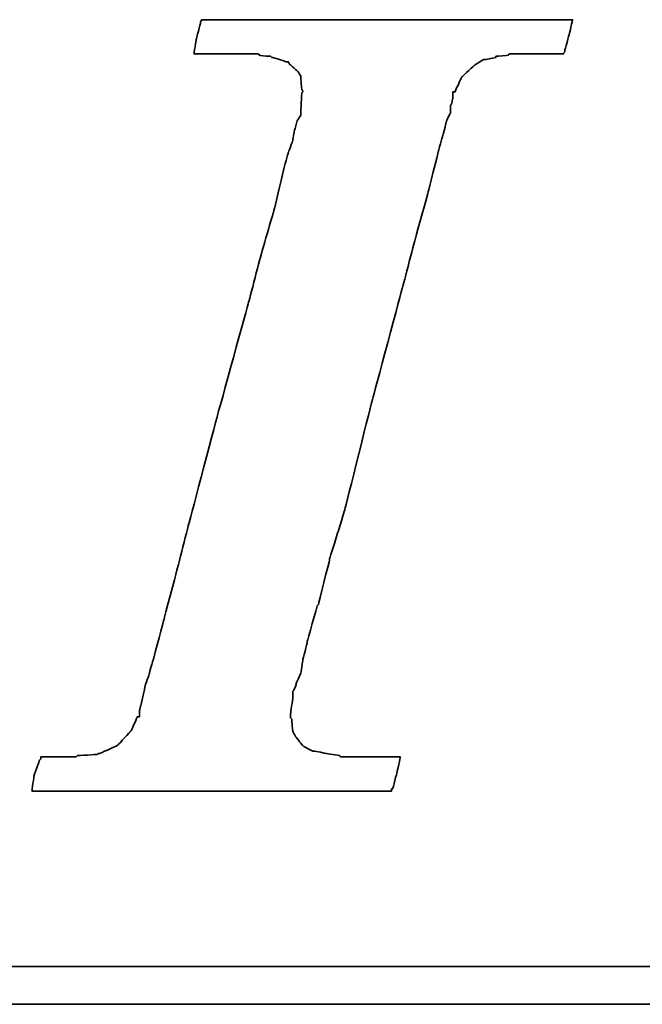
# Model space of a CAD drawing. Header units: millimetres. Extents: x 914 to 1153, y -9 to 64.
# Tile 34 of 55: x 1087.42 to 1088.63, y 11.62 to 13.53. Entities that reach past the tile are written whole.
import ezdxf

# ---------------------------------------------------------------- set-up
doc = ezdxf.new("R2010")
doc.units = ezdxf.units.MM
doc.header["$LTSCALE"] = 0.15
doc.layers.add('DIM', color=4, linetype='CONTINUOUS')
doc.layers.add('layer 1', color=7, linetype='CONTINUOUS')

# ---------------------------------------------------------------- blocks, each defined once
blk = doc.blocks.new('TBI MOTION logo(完整正式版)')
at = {"layer": 'layer 1', "color": 22, "lineweight": 35}
for points, knots in [([(-40.59125, -7.94375), (-40.59125, -7.94375), (-40.97375, -7.94375), (-40.97375, -7.94375), (-40.97375, -7.94375), (-40.97375, -7.94375), (-41.38125, -7.94375), (-41.38125, -7.94375), (-41.38125, -7.94375), (-41.38125, -7.94375), (-41.54875, -7.94375), (-41.54875, -7.94375), (-41.54875, -7.94375), (-41.54875, -7.94375), (-41.59875, -7.94375), (-41.59875, -7.94375), (-41.59875, -7.94375), (-41.59875, -7.94375), (-41.88375, -7.94375), (-41.88375, -7.94375), (-41.88375, -7.94375), (-41.88375, -7.94375), (-41.90875, -7.91875), (-41.90875, -7.91875), (-41.90875, -7.91875), (-41.90875, -7.91875), (-42.19875, -7.87125), (-42.19875, -7.87125), (-42.19875, -7.87125), (-42.19875, -7.87125), (-42.43875, -7.82375), (-42.43875, -7.82375), (-42.43875, -7.82375), (-42.43875, -7.82375), (-42.45875, -7.82375), (-42.45875, -7.82375), (-42.45875, -7.82375), (-42.45875, -7.82375), (-42.48625, -7.82375), (-42.48625, -7.82375), (-42.48625, -7.82375), (-42.48625, -7.82375), (-42.67625, -7.72375), (-42.67625, -7.72375), (-42.67625, -7.72375), (-42.67625, -7.72375), (-42.70125, -7.70375), (-42.70125, -7.70375), (-42.70125, -7.70375), (-42.70125, -7.70375), (-42.72375, -7.67875), (-42.72375, -7.67875), (-42.72375, -7.67875), (-42.72375, -7.67875), (-42.86875, -7.48875), (-42.86875, -7.48875), (-42.86875, -7.48875), (-42.86875, -7.48875), (-42.89375, -7.43875), (-42.89375, -7.43875), (-42.89375, -7.43875), (-42.89375, -7.43875), (-42.91875, -7.38875), (-42.91875, -7.38875), (-42.91875, -7.38875), (-42.91875, -7.38875), (-42.93875, -7.12875), (-42.93875, -7.12875), (-42.93875, -7.12875), (-42.93875, -7.12875), (-42.96375, -7.10375), (-42.96375, -7.10375), (-42.96375, -7.10375), (-42.96375, -7.10375), (-42.96375, -7.05375), (-42.96375, -7.05375), (-42.96375, -7.05375), (-42.96375, -7.05375), (-42.96375, -7.00875), (-42.96375, -7.00875), (-42.96375, -7.00875), (-42.96375, -7.00875), (-42.91875, -6.69625), (-42.91875, -6.69625), (-42.91875, -6.69625), (-42.91875, -6.69625), (-42.91875, -6.62375), (-42.91875, -6.62375), (-42.91875, -6.62375), (-42.91875, -6.62375), (-42.91875, -6.59625), (-42.91875, -6.59625), (-42.91875, -6.59625), (-42.91875, -6.59625), (-42.91875, -6.57375), (-42.91875, -6.57375), (-42.91875, -6.57375), (-42.91875, -6.57375), (-42.91875, -6.52875), (-42.91875, -6.52875), (-42.91875, -6.52875), (-42.91875, -6.52875), (-42.89375, -6.50375), (-42.89375, -6.50375), (-42.89375, -6.50375), (-42.89375, -6.50375), (-42.84375, -6.38375), (-42.84375, -6.38375), (-42.84375, -6.38375), (-42.84375, -6.38375), (-42.84375, -6.35875), (-42.84375, -6.35875), (-42.84375, -6.35875), (-42.84375, -6.35875), (-42.74625, -6.14375), (-42.74625, -6.14375), (-42.74625, -6.14375), (-42.74625, -6.14375), (-42.70125, -5.85375), (-42.70125, -5.85375), (-42.70125, -5.85375), (-42.70125, -5.85375), (-42.60375, -5.47125), (-42.60375, -5.47125), (-42.60375, -5.47125), (-42.60375, -5.47125), (-42.60375, -5.44875), (-42.60375, -5.44875), (-42.60375, -5.44875), (-42.60375, -5.44875), (-42.38875, -4.67875), (-42.38875, -4.67875), (-42.38875, -4.67875), (-42.38875, -4.67875), (-42.36375, -4.65375), (-42.36375, -4.65375), (-42.36375, -4.65375), (-42.36375, -4.65375), (-42.12375, -3.69625), (-42.12375, -3.69625), (-42.12375, -3.69625), (-42.12375, -3.69625), (-42.12375, -3.67374), (-42.12375, -3.67374), (-42.12375, -3.67374), (-42.12375, -3.67374), (-41.78875, -2.59374), (-41.78875, -2.59374), (-41.78875, -2.59374), (-41.78875, -2.59374), (-41.18875, -0.19375), (-41.18875, -0.19375), (-41.18875, -0.19375), (-41.18875, -0.19375), (-40.54375, 2.20624), (-40.54375, 2.20624), (-40.54375, 2.20624), (-40.54375, 2.20624), (-40.25375, 3.30875), (-40.25375, 3.30875), (-40.25375, 3.30875), (-40.25375, 3.30875), (-39.98875, 4.27125), (-39.98875, 4.27125), (-39.98875, 4.27125), (-39.98875, 4.27125), (-39.77375, 5.13125), (-39.77375, 5.13125), (-39.77375, 5.13125), (-39.77375, 5.13125), (-39.67875, 5.47125), (-39.67875, 5.47125), (-39.67875, 5.47125), (-39.67875, 5.47125), (-39.60375, 5.75625), (-39.60375, 5.75625), (-39.60375, 5.75625), (-39.60375, 5.75625), (-39.60375, 5.78125), (-39.60375, 5.78125), (-39.60375, 5.78125), (-39.60375, 5.78125), (-39.50875, 5.97125), (-39.50875, 5.97125), (-39.50875, 5.97125), (-39.50875, 5.97125), (-39.50875, 6.13875), (-39.50875, 6.13875), (-39.50875, 6.13875), (-39.50875, 6.13875), (-39.48625, 6.16625), (-39.48625, 6.16625), (-39.48625, 6.16625), (-39.48625, 6.16625), (-39.46125, 6.28625), (-39.46125, 6.28625), (-39.46125, 6.28625), (-39.46125, 6.28625), (-39.46125, 6.42625), (-39.46125, 6.42625), (-39.46125, 6.42625), (-39.46125, 6.42625), (-39.41375, 6.42625), (-39.41375, 6.42625), (-39.41375, 6.42625), (-39.41375, 6.42625), (-39.29375, 6.69125), (-39.29375, 6.69125), (-39.29375, 6.69125), (-39.29375, 6.69125), (-39.26875, 6.74125), (-39.26875, 6.74125), (-39.26875, 6.74125), (-39.26875, 6.74125), (-39.24375, 6.76625), (-39.24375, 6.76625), (-39.24375, 6.76625), (-39.24375, 6.76625), (-38.98375, 7.00624), (-38.98375, 7.00624), (-38.98375, 7.00624), (-38.98375, 7.00624), (-38.95625, 7.02624), (-38.95625, 7.02624), (-38.95625, 7.02624), (-38.95625, 7.02624), (-38.78875, 7.12624), (-38.78875, 7.12624), (-38.78875, 7.12624), (-38.78875, 7.12624), (-38.76375, 7.12624), (-38.76375, 7.12624), (-38.76375, 7.12624), (-38.76375, 7.12624), (-38.74375, 7.12624), (-38.74375, 7.12624), (-38.74375, 7.12624), (-38.74375, 7.12624), (-38.52875, 7.17125), (-38.52875, 7.17125), (-38.52875, 7.17125), (-38.52875, 7.17125), (-38.52875, 7.19624), (-38.52875, 7.19624), (-38.52875, 7.19624), (-38.52875, 7.19624), (-38.50375, 7.19624), (-38.50375, 7.19624), (-38.50375, 7.19624), (-38.50375, 7.19624), (-38.26125, 7.21875), (-38.26125, 7.21875), (-38.26125, 7.21875), (-38.26125, 7.21875), (-38.23875, 7.24624), (-38.23875, 7.24624), (-38.23875, 7.24624), (-38.23875, 7.24624), (-38.21625, 7.24624), (-38.21625, 7.24624), (-38.21625, 7.24624), (-38.21625, 7.24624), (-38.18875, 7.24624), (-38.18875, 7.24624), (-38.18875, 7.24624), (-38.18875, 7.24624), (-37.90375, 7.24624), (-37.90375, 7.24624), (-37.90375, 7.24624), (-37.90375, 7.24624), (-37.85375, 7.24624), (-37.85375, 7.24624), (-37.85375, 7.24624), (-37.85375, 7.24624), (-37.75875, 7.24624), (-37.75875, 7.24624), (-37.75875, 7.24624), (-37.75875, 7.24624), (-37.42375, 7.24624), (-37.42375, 7.24624), (-37.42375, 7.24624), (-37.42375, 7.24624), (-37.08875, 7.24624), (-37.08875, 7.24624), (-37.08875, 7.24624), (-37.08875, 7.24624), (-37.06375, 7.24624), (-37.06375, 7.24624), (-37.06375, 7.24624), (-37.06375, 7.24624), (-37.06375, 7.26624), (-37.06375, 7.26624), (-37.06375, 7.26624), (-37.06375, 7.26624), (-37.03875, 7.29125), (-37.03875, 7.29125), (-37.03875, 7.29125), (-37.03875, 7.29125), (-37.03875, 7.31625), (-37.03875, 7.31625), (-37.03875, 7.31625), (-37.03875, 7.31625), (-36.94125, 7.67625), (-36.94125, 7.67625), (-36.94125, 7.67625), (-36.94125, 7.67625), (-36.86875, 7.98625), (-36.86875, 7.98625), (-36.86875, 7.98625), (-36.86875, 7.98625), (-36.98875, 7.98625), (-36.98875, 7.98625), (-36.98875, 7.98625), (-36.98875, 7.98625), (-37.42375, 7.98625), (-37.42375, 7.98625), (-37.42375, 7.98625), (-37.42375, 7.98625), (-37.94875, 7.98625), (-37.94875, 7.98625), (-37.94875, 7.98625), (-37.94875, 7.98625), (-38.57375, 7.98625), (-38.57375, 7.98625), (-38.57375, 7.98625), (-38.57375, 7.98625), (-39.29375, 7.98625), (-39.29375, 7.98625), (-39.29375, 7.98625), (-39.29375, 7.98625), (-40.82875, 7.98625), (-40.82875, 7.98625), (-40.82875, 7.98625), (-40.82875, 7.98625), (-42.36375, 7.98625), (-42.36375, 7.98625), (-42.36375, 7.98625), (-42.36375, 7.98625), (-43.08375, 7.98625), (-43.08375, 7.98625), (-43.08375, 7.98625), (-43.08375, 7.98625), (-43.70875, 7.98625), (-43.70875, 7.98625), (-43.70875, 7.98625), (-43.70875, 7.98625), (-44.23375, 7.98625), (-44.23375, 7.98625), (-44.23375, 7.98625), (-44.23375, 7.98625), (-44.66875, 7.98625), (-44.66875, 7.98625), (-44.66875, 7.98625), (-44.66875, 7.98625), (-44.88375, 7.98625), (-44.88375, 7.98625), (-44.88375, 7.98625), (-44.88375, 7.98625), (-44.90875, 7.94125), (-44.90875, 7.94125), (-44.90875, 7.94125), (-44.90875, 7.94125), (-44.90875, 7.91625), (-44.90875, 7.91625), (-44.90875, 7.91625), (-44.90875, 7.91625), (-45.00375, 7.55625), (-45.00375, 7.55625), (-45.00375, 7.55625), (-45.00375, 7.55625), (-45.05375, 7.24624), (-45.05375, 7.24624), (-45.05375, 7.24624), (-45.05375, 7.24624), (-44.61875, 7.24624), (-44.61875, 7.24624), (-44.61875, 7.24624), (-44.61875, 7.24624), (-44.11375, 7.24624), (-44.11375, 7.24624), (-44.11375, 7.24624), (-44.11375, 7.24624), (-43.99375, 7.24624), (-43.99375, 7.24624), (-43.99375, 7.24624), (-43.99375, 7.24624), (-43.94625, 7.24624), (-43.94625, 7.24624), (-43.94625, 7.24624), (-43.94625, 7.24624), (-43.92374, 7.24624), (-43.92374, 7.24624), (-43.92374, 7.24624), (-43.92374, 7.24624), (-43.65875, 7.24624), (-43.65875, 7.24624), (-43.65875, 7.24624), (-43.65875, 7.24624), (-43.63875, 7.21875), (-43.63875, 7.21875), (-43.63875, 7.21875), (-43.63875, 7.21875), (-43.46875, 7.19624), (-43.46875, 7.19624), (-43.46875, 7.19624), (-43.46875, 7.19624), (-43.39875, 7.19624), (-43.39875, 7.19624), (-43.39875, 7.19624), (-43.39875, 7.19624), (-43.37125, 7.17125), (-43.37125, 7.17125), (-43.37125, 7.17125), (-43.37125, 7.17125), (-43.34875, 7.17125), (-43.34875, 7.17125), (-43.34875, 7.17125), (-43.34875, 7.17125), (-43.20375, 7.12624), (-43.20375, 7.12624), (-43.20375, 7.12624), (-43.20375, 7.12624), (-43.05875, 7.07624), (-43.05875, 7.07624), (-43.05875, 7.07624), (-43.05875, 7.07624), (-43.01375, 7.07624), (-43.01375, 7.07624), (-43.01375, 7.07624), (-43.01375, 7.07624), (-42.98875, 7.02624), (-42.98875, 7.02624), (-42.98875, 7.02624), (-42.98875, 7.02624), (-42.79875, 6.86125), (-42.79875, 6.86125), (-42.79875, 6.86125), (-42.79875, 6.86125), (-42.77375, 6.81125), (-42.77375, 6.81125), (-42.77375, 6.81125), (-42.77375, 6.81125), (-42.74625, 6.76625), (-42.74625, 6.76625), (-42.74625, 6.76625), (-42.74625, 6.76625), (-42.72375, 6.47625), (-42.72375, 6.47625), (-42.72375, 6.47625), (-42.72375, 6.47625), (-42.70125, 6.45124), (-42.70125, 6.45124), (-42.70125, 6.45124), (-42.70125, 6.45124), (-42.70125, 6.42625), (-42.70125, 6.42625), (-42.70125, 6.42625), (-42.70125, 6.42625), (-42.72375, 6.40625), (-42.72375, 6.40625), (-42.72375, 6.40625), (-42.72375, 6.40625), (-42.74625, 5.97125), (-42.74625, 5.97125), (-42.74625, 5.97125), (-42.74625, 5.97125), (-42.74625, 5.94625), (-42.74625, 5.94625), (-42.74625, 5.94625), (-42.74625, 5.94625), (-42.74625, 5.92625), (-42.74625, 5.92625), (-42.74625, 5.92625), (-42.74625, 5.92625), (-42.77375, 5.87625), (-42.77375, 5.87625), (-42.77375, 5.87625), (-42.77375, 5.87625), (-42.81875, 5.80625), (-42.81875, 5.80625), (-42.81875, 5.80625), (-42.81875, 5.80625), (-42.86875, 5.63625), (-42.86875, 5.63625), (-42.86875, 5.63625), (-42.86875, 5.63625), (-42.91875, 5.39625), (-42.91875, 5.39625), (-42.91875, 5.39625), (-42.91875, 5.39625), (-42.91875, 5.37124), (-42.91875, 5.37124), (-42.91875, 5.37124), (-42.91875, 5.37124), (-43.01375, 5.10874), (-43.01375, 5.10874), (-43.01375, 5.10874), (-43.01375, 5.10874), (-43.10875, 4.77124), (-43.10875, 4.77124), (-43.10875, 4.77124), (-43.10875, 4.77124), (-43.29875, 3.95625), (-43.29875, 3.95625), (-43.29875, 3.95625), (-43.29875, 3.95625), (-43.58875, 2.95125), (-43.58875, 2.95125), (-43.58875, 2.95125), (-43.58875, 2.95125), (-43.87375, 1.87125), (-43.87375, 1.87125), (-43.87375, 1.87125), (-43.87375, 1.87125), (-44.52625, -0.50374), (-44.52625, -0.50374), (-44.52625, -0.50374), (-44.52625, -0.50374), (-45.14875, -2.85375), (-45.14875, -2.85375), (-45.14875, -2.85375), (-45.14875, -2.85375), (-45.43375, -3.95875), (-45.43375, -3.95875), (-45.43375, -3.95875), (-45.43375, -3.95875), (-45.69875, -4.96875), (-45.69875, -4.96875), (-45.69875, -4.96875), (-45.69875, -4.96875), (-45.91375, -5.78375), (-45.91375, -5.78375), (-45.91375, -5.78375), (-45.91375, -5.78375), (-46.01375, -6.11875), (-46.01375, -6.11875), (-46.01375, -6.11875), (-46.01375, -6.11875), (-46.01375, -6.14375), (-46.01375, -6.14375), (-46.01375, -6.14375), (-46.01375, -6.14375), (-46.10875, -6.40875), (-46.10875, -6.40875), (-46.10875, -6.40875), (-46.10875, -6.40875), (-46.15375, -6.64875), (-46.15375, -6.64875), (-46.15375, -6.64875), (-46.15375, -6.64875), (-46.20375, -6.83875), (-46.20375, -6.83875), (-46.20375, -6.83875), (-46.20375, -6.83875), (-46.22875, -6.93375), (-46.22875, -6.93375), (-46.22875, -6.93375), (-46.22875, -6.93375), (-46.22875, -7.07875), (-46.22875, -7.07875), (-46.22875, -7.07875), (-46.22875, -7.07875), (-46.27375, -7.07875), (-46.27375, -7.07875), (-46.27375, -7.07875), (-46.27375, -7.07875), (-46.39375, -7.34375), (-46.39375, -7.34375), (-46.39375, -7.34375), (-46.39375, -7.34375), (-46.39375, -7.36875), (-46.39375, -7.36875), (-46.39375, -7.36875), (-46.39375, -7.36875), (-46.42125, -7.38875), (-46.42125, -7.38875), (-46.42125, -7.38875), (-46.42125, -7.38875), (-46.68375, -7.67875), (-46.68375, -7.67875), (-46.68375, -7.67875), (-46.68375, -7.67875), (-46.70875, -7.70375), (-46.70875, -7.70375), (-46.70875, -7.70375), (-46.70875, -7.70375), (-46.75375, -7.72375), (-46.75375, -7.72375), (-46.75375, -7.72375), (-46.75375, -7.72375), (-47.08875, -7.87125), (-47.08875, -7.87125), (-47.08875, -7.87125), (-47.08875, -7.87125), (-47.11625, -7.87125), (-47.11625, -7.87125), (-47.11625, -7.87125), (-47.11625, -7.87125), (-47.13875, -7.89375), (-47.13875, -7.89375), (-47.13875, -7.89375), (-47.13875, -7.89375), (-47.56875, -7.91875), (-47.56875, -7.91875), (-47.56875, -7.91875), (-47.56875, -7.91875), (-47.59625, -7.94375), (-47.59625, -7.94375), (-47.59625, -7.94375), (-47.59625, -7.94375), (-47.64375, -7.94375), (-47.64375, -7.94375), (-47.64375, -7.94375), (-47.64375, -7.94375), (-47.73625, -7.94375), (-47.73625, -7.94375), (-47.73625, -7.94375), (-47.73625, -7.94375), (-48.07375, -7.94375), (-48.07375, -7.94375), (-48.07375, -7.94375), (-48.07375, -7.94375), (-48.36125, -7.94375), (-48.36125, -7.94375), (-48.36125, -7.94375), (-48.36125, -7.94375), (-48.36125, -7.96625), (-48.36125, -7.96625), (-48.36125, -7.96625), (-48.36125, -7.96625), (-48.36125, -7.99125), (-48.36125, -7.99125), (-48.36125, -7.99125), (-48.36125, -7.99125), (-48.38875, -8.01375), (-48.38875, -8.01375), (-48.38875, -8.01375), (-48.38875, -8.01375), (-48.50875, -8.34875), (-48.50875, -8.34875), (-48.50875, -8.34875), (-48.50875, -8.34875), (-48.55375, -8.68625), (-48.55375, -8.68625), (-48.55375, -8.68625), (-48.55375, -8.68625), (-48.45875, -8.68625), (-48.45875, -8.68625), (-48.45875, -8.68625), (-48.45875, -8.68625), (-48.07375, -8.68625), (-48.07375, -8.68625), (-48.07375, -8.68625), (-48.07375, -8.68625), (-47.52375, -8.68625), (-47.52375, -8.68625), (-47.52375, -8.68625), (-47.52375, -8.68625), (-46.92375, -8.68625), (-46.92375, -8.68625), (-46.92375, -8.68625), (-46.92375, -8.68625), (-46.25375, -8.68625), (-46.25375, -8.68625), (-46.25375, -8.68625), (-46.25375, -8.68625), (-46.20375, -8.68625), (-46.20375, -8.68625), (-46.20375, -8.68625), (-46.20375, -8.68625), (-44.71375, -8.68625), (-44.71375, -8.68625), (-44.71375, -8.68625), (-44.71375, -8.68625), (-43.22875, -8.68625), (-43.22875, -8.68625), (-43.22875, -8.68625), (-43.22875, -8.68625), (-42.55875, -8.68625), (-42.55875, -8.68625), (-42.55875, -8.68625), (-42.55875, -8.68625), (-42.50875, -8.68625), (-42.50875, -8.68625), (-42.50875, -8.68625), (-42.50875, -8.68625), (-41.93375, -8.68625), (-41.93375, -8.68625), (-41.93375, -8.68625), (-41.93375, -8.68625), (-41.38125, -8.68625), (-41.38125, -8.68625), (-41.38125, -8.68625), (-41.38125, -8.68625), (-40.97375, -8.68625), (-40.97375, -8.68625), (-40.97375, -8.68625), (-40.97375, -8.68625), (-40.78125, -8.68625), (-40.78125, -8.68625), (-40.78125, -8.68625), (-40.78125, -8.68625), (-40.78125, -8.63875), (-40.78125, -8.63875), (-40.78125, -8.63875), (-40.78125, -8.63875), (-40.75875, -8.63875), (-40.75875, -8.63875), (-40.75875, -8.63875), (-40.75875, -8.63875), (-40.66375, -8.27875), (-40.66375, -8.27875), (-40.66375, -8.27875), (-40.66375, -8.27875), (-40.59125, -7.94375), (-40.59125, -7.94375)], [0, 0, 0, 0, 0.00558659, 0.00558659, 0.00558659, 0.0055866, 0.01117318, 0.01117318, 0.01117318, 0.01117319, 0.01675978, 0.01675978, 0.01675978, 0.01675979, 0.02234637, 0.02234637, 0.02234637, 0.02234638, 0.02793296, 0.02793296, 0.02793296, 0.02793297, 0.03351955, 0.03351955, 0.03351955, 0.03351956, 0.03910615, 0.03910615, 0.03910615, 0.03910616, 0.04469274, 0.04469274, 0.04469274, 0.04469275, 0.05027933, 0.05027933, 0.05027933, 0.05027934, 0.05586592, 0.05586592, 0.05586592, 0.05586593, 0.06145251, 0.06145251, 0.06145251, 0.06145252, 0.06703911, 0.06703911, 0.06703911, 0.06703912, 0.0726257, 0.0726257, 0.0726257, 0.07262571, 0.07821229, 0.07821229, 0.07821229, 0.0782123, 0.08379888, 0.08379888, 0.08379888, 0.08379889, 0.08938547, 0.08938547, 0.08938547, 0.08938548, 0.09497207, 0.09497207, 0.09497207, 0.09497208, 0.10055866, 0.10055866, 0.10055866, 0.10055867, 0.10614525, 0.10614525, 0.10614525, 0.10614526, 0.11173184, 0.11173184, 0.11173184, 0.11173185, 0.11731844, 0.11731844, 0.11731844, 0.11731845, 0.12290503, 0.12290503, 0.12290503, 0.12290504, 0.12849162, 0.12849162, 0.12849162, 0.12849163, 0.13407821, 0.13407821, 0.13407821, 0.13407822, 0.1396648, 0.1396648, 0.1396648, 0.13966481, 0.1452514, 0.1452514, 0.1452514, 0.14525141, 0.15083799, 0.15083799, 0.15083799, 0.150838, 0.15642458, 0.15642458, 0.15642458, 0.15642459, 0.16201117, 0.16201117, 0.16201117, 0.16201118, 0.16759777, 0.16759777, 0.16759777, 0.16759778, 0.17318436, 0.17318436, 0.17318436, 0.17318437, 0.17877095, 0.17877095, 0.17877095, 0.17877096, 0.18435754, 0.18435754, 0.18435754, 0.18435755, 0.18994413, 0.18994413, 0.18994413, 0.18994414, 0.19553073, 0.19553073, 0.19553073, 0.19553074, 0.20111732, 0.20111732, 0.20111732, 0.20111733, 0.20670391, 0.20670391, 0.20670391, 0.20670392, 0.2122905, 0.2122905, 0.2122905, 0.21229051, 0.21787709, 0.21787709, 0.21787709, 0.2178771, 0.22346369, 0.22346369, 0.22346369, 0.2234637, 0.22905028, 0.22905028, 0.22905028, 0.22905029, 0.23463687, 0.23463687, 0.23463687, 0.23463688, 0.24022346, 0.24022346, 0.24022346, 0.24022347, 0.24581006, 0.24581006, 0.24581006, 0.24581007, 0.25139665, 0.25139665, 0.25139665, 0.25139666, 0.25698324, 0.25698324, 0.25698324, 0.25698325, 0.26256983, 0.26256983, 0.26256983, 0.26256984, 0.26815642, 0.26815642, 0.26815642, 0.26815643, 0.27374302, 0.27374302, 0.27374302, 0.27374303, 0.27932961, 0.27932961, 0.27932961, 0.27932962, 0.2849162, 0.2849162, 0.2849162, 0.28491621, 0.29050279, 0.29050279, 0.29050279, 0.2905028, 0.29608939, 0.29608939, 0.29608939, 0.2960894, 0.30167598, 0.30167598, 0.30167598, 0.30167599, 0.30726257, 0.30726257, 0.30726257, 0.30726258, 0.31284916, 0.31284916, 0.31284916, 0.31284917, 0.31843575, 0.31843575, 0.31843575, 0.31843576, 0.32402235, 0.32402235, 0.32402235, 0.32402236, 0.32960894, 0.32960894, 0.32960894, 0.32960895, 0.33519553, 0.33519553, 0.33519553, 0.33519554, 0.34078212, 0.34078212, 0.34078212, 0.34078213, 0.34636872, 0.34636872, 0.34636872, 0.34636873, 0.35195531, 0.35195531, 0.35195531, 0.35195532, 0.3575419, 0.3575419, 0.3575419, 0.35754191, 0.36312849, 0.36312849, 0.36312849, 0.3631285, 0.36871508, 0.36871508, 0.36871508, 0.36871509, 0.37430168, 0.37430168, 0.37430168, 0.37430169, 0.37988827, 0.37988827, 0.37988827, 0.37988828, 0.38547486, 0.38547486, 0.38547486, 0.38547487, 0.39106145, 0.39106145, 0.39106145, 0.39106146, 0.39664804, 0.39664804, 0.39664804, 0.39664805, 0.40223464, 0.40223464, 0.40223464, 0.40223465, 0.40782123, 0.40782123, 0.40782123, 0.40782124, 0.41340782, 0.41340782, 0.41340782, 0.41340783, 0.41899441, 0.41899441, 0.41899441, 0.41899442, 0.42458101, 0.42458101, 0.42458101, 0.42458102, 0.4301676, 0.4301676, 0.4301676, 0.43016761, 0.43575419, 0.43575419, 0.43575419, 0.4357542, 0.44134078, 0.44134078, 0.44134078, 0.44134079, 0.44692737, 0.44692737, 0.44692737, 0.44692738, 0.45251397, 0.45251397, 0.45251397, 0.45251398, 0.45810056, 0.45810056, 0.45810056, 0.45810057, 0.46368715, 0.46368715, 0.46368715, 0.46368716, 0.46927374, 0.46927374, 0.46927374, 0.46927375, 0.47486034, 0.47486034, 0.47486034, 0.47486035, 0.48044693, 0.48044693, 0.48044693, 0.48044694, 0.48603352, 0.48603352, 0.48603352, 0.48603353, 0.49162011, 0.49162011, 0.49162011, 0.49162012, 0.4972067, 0.4972067, 0.4972067, 0.49720671, 0.5027933, 0.5027933, 0.5027933, 0.50279331, 0.50837989, 0.50837989, 0.50837989, 0.5083799, 0.51396648, 0.51396648, 0.51396648, 0.51396649, 0.51955307, 0.51955307, 0.51955307, 0.51955308, 0.52513966, 0.52513966, 0.52513966, 0.52513967, 0.53072626, 0.53072626, 0.53072626, 0.53072627, 0.53631285, 0.53631285, 0.53631285, 0.53631286, 0.54189944, 0.54189944, 0.54189944, 0.54189945, 0.54748603, 0.54748603, 0.54748603, 0.54748604, 0.55307263, 0.55307263, 0.55307263, 0.55307264, 0.55865922, 0.55865922, 0.55865922, 0.55865923, 0.56424581, 0.56424581, 0.56424581, 0.56424582, 0.5698324, 0.5698324, 0.5698324, 0.56983241, 0.57541899, 0.57541899, 0.57541899, 0.575419, 0.58100559, 0.58100559, 0.58100559, 0.5810056, 0.58659218, 0.58659218, 0.58659218, 0.58659219, 0.59217877, 0.59217877, 0.59217877, 0.59217878, 0.59776536, 0.59776536, 0.59776536, 0.59776537, 0.60335196, 0.60335196, 0.60335196, 0.60335197, 0.60893855, 0.60893855, 0.60893855, 0.60893856, 0.61452514, 0.61452514, 0.61452514, 0.61452515, 0.62011173, 0.62011173, 0.62011173, 0.62011174, 0.62569832, 0.62569832, 0.62569832, 0.62569833, 0.63128492, 0.63128492, 0.63128492, 0.63128493, 0.63687151, 0.63687151, 0.63687151, 0.63687152, 0.6424581, 0.6424581, 0.6424581, 0.64245811, 0.64804469, 0.64804469, 0.64804469, 0.6480447, 0.65363128, 0.65363128, 0.65363128, 0.65363129, 0.65921788, 0.65921788, 0.65921788, 0.65921789, 0.66480447, 0.66480447, 0.66480447, 0.66480448, 0.67039106, 0.67039106, 0.67039106, 0.67039107, 0.67597765, 0.67597765, 0.67597765, 0.67597766, 0.68156425, 0.68156425, 0.68156425, 0.68156426, 0.68715084, 0.68715084, 0.68715084, 0.68715085, 0.69273743, 0.69273743, 0.69273743, 0.69273744, 0.69832402, 0.69832402, 0.69832402, 0.69832403, 0.70391061, 0.70391061, 0.70391061, 0.70391062, 0.70949721, 0.70949721, 0.70949721, 0.70949722, 0.7150838, 0.7150838, 0.7150838, 0.71508381, 0.72067039, 0.72067039, 0.72067039, 0.7206704, 0.72625698, 0.72625698, 0.72625698, 0.72625699, 0.73184358, 0.73184358, 0.73184358, 0.73184359, 0.73743017, 0.73743017, 0.73743017, 0.73743018, 0.74301676, 0.74301676, 0.74301676, 0.74301677, 0.74860335, 0.74860335, 0.74860335, 0.74860336, 0.75418994, 0.75418994, 0.75418994, 0.75418995, 0.75977654, 0.75977654, 0.75977654, 0.75977655, 0.76536313, 0.76536313, 0.76536313, 0.76536314, 0.77094972, 0.77094972, 0.77094972, 0.77094973, 0.77653631, 0.77653631, 0.77653631, 0.77653632, 0.78212291, 0.78212291, 0.78212291, 0.78212292, 0.7877095, 0.7877095, 0.7877095, 0.78770951, 0.79329609, 0.79329609, 0.79329609, 0.7932961, 0.79888268, 0.79888268, 0.79888268, 0.79888269, 0.80446927, 0.80446927, 0.80446927, 0.80446928, 0.81005587, 0.81005587, 0.81005587, 0.81005588, 0.81564246, 0.81564246, 0.81564246, 0.81564247, 0.82122905, 0.82122905, 0.82122905, 0.82122906, 0.82681564, 0.82681564, 0.82681564, 0.82681565, 0.83240223, 0.83240223, 0.83240223, 0.83240224, 0.83798883, 0.83798883, 0.83798883, 0.83798884, 0.84357542, 0.84357542, 0.84357542, 0.84357543, 0.84916201, 0.84916201, 0.84916201, 0.84916202, 0.8547486, 0.8547486, 0.8547486, 0.85474861, 0.8603352, 0.8603352, 0.8603352, 0.86033521, 0.86592179, 0.86592179, 0.86592179, 0.8659218, 0.87150838, 0.87150838, 0.87150838, 0.87150839, 0.87709497, 0.87709497, 0.87709497, 0.87709498, 0.88268156, 0.88268156, 0.88268156, 0.88268157, 0.88826816, 0.88826816, 0.88826816, 0.88826817, 0.89385475, 0.89385475, 0.89385475, 0.89385476, 0.89944134, 0.89944134, 0.89944134, 0.89944135, 0.90502793, 0.90502793, 0.90502793, 0.90502794, 0.91061453, 0.91061453, 0.91061453, 0.91061454, 0.91620112, 0.91620112, 0.91620112, 0.91620113, 0.92178771, 0.92178771, 0.92178771, 0.92178772, 0.9273743, 0.9273743, 0.9273743, 0.92737431, 0.93296089, 0.93296089, 0.93296089, 0.9329609, 0.93854749, 0.93854749, 0.93854749, 0.9385475, 0.94413408, 0.94413408, 0.94413408, 0.94413409, 0.94972067, 0.94972067, 0.94972067, 0.94972068, 0.95530726, 0.95530726, 0.95530726, 0.95530727, 0.96089385, 0.96089385, 0.96089385, 0.96089386, 0.96648045, 0.96648045, 0.96648045, 0.96648046, 0.97206704, 0.97206704, 0.97206704, 0.97206705, 0.97765363, 0.97765363, 0.97765363, 0.97765364, 0.98324022, 0.98324022, 0.98324022, 0.98324023, 0.98882682, 0.98882682, 0.98882682, 0.98882683, 0.99441341, 0.99441341, 0.99441341, 0.99441342, 1, 1, 1, 1]), ([(75.90875, -9.47875), (75.90875, -9.47875), (75.90875, -12.28625), (75.90875, -12.28625), (75.90875, -12.28625), (75.90875, -12.28625), (75.90875, -12.47875), (75.90875, -12.47875), (75.90875, -12.47875), (75.90875, -12.47875), (75.71625, -12.47875), (75.71625, -12.47875), (75.71625, -12.47875), (75.71625, -12.47875), (-88.32875, -12.47875), (-88.32875, -12.47875), (-88.32875, -12.47875), (-88.32875, -12.47875), (-88.32875, -13.29375), (-88.32875, -13.29375), (-88.32875, -13.29375), (-88.32875, -13.29375), (82.89125, -13.29375), (82.89125, -13.29375), (82.89125, -13.29375), (82.89125, -13.29375), (75.90875, -9.47875), (75.90875, -9.47875)], [0, 0, 0, 0, 0.14285714, 0.14285714, 0.14285714, 0.14285715, 0.28571429, 0.28571429, 0.28571429, 0.2857143, 0.42857143, 0.42857143, 0.42857143, 0.42857144, 0.57142857, 0.57142857, 0.57142857, 0.57142858, 0.71428571, 0.71428571, 0.71428571, 0.71428572, 0.85714286, 0.85714286, 0.85714286, 0.85714287, 1, 1, 1, 1])]:
    blk.add_open_spline(points, degree=3, knots=knots, dxfattribs=at)

msp = doc.modelspace()

# ---------------------------------------------------------------- block references
at = {"layer": 'DIM', "color": 0, "xscale": 0.090033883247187, "yscale": 0.090033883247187, "zscale": 0.090033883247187}
msp.add_blockref('TBI MOTION logo(完整正式版)', (1091.815, 12.8148), dxfattribs=at)

doc.saveas('drawing.dxf')
